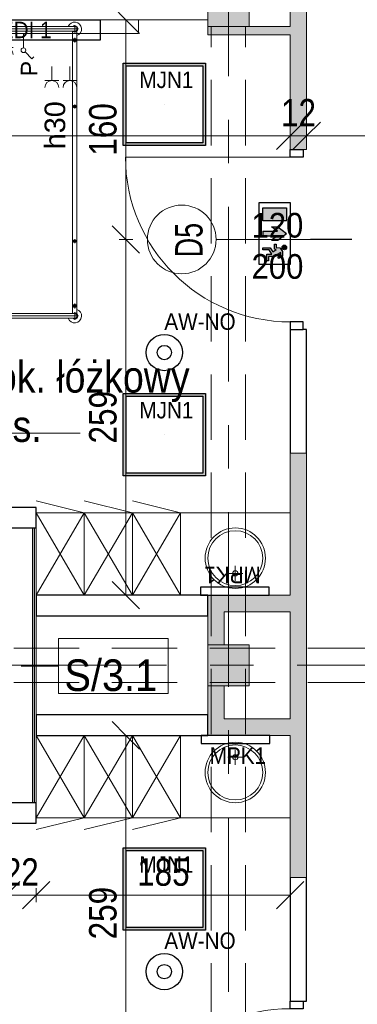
# Model space of a CAD drawing. Header units: centimetres. Extents: x -1631 to 21770, y -8842 to 3590.
# Tile 78 of 142: x -765 to -519, y 2082 to 2798. Entities that reach past the tile are written whole.
import ezdxf

# ---------------------------------------------------------------- set-up
doc = ezdxf.new("R2010")
doc.units = ezdxf.units.CM
for name, pattern in [('Dash', [60, 30, -30]), ('Oś', [222.25, 127, -31.75, 31.75, -31.75]), ('Ukryte', [71.438, 47.625, -23.813])]:
    doc.linetypes.add(name, pattern=pattern)
for name, color, linetype, lineweight in [('A-ANNO-DIMS', 211, 'Continuous', 13), ('A-ANNO-DIMS-100', 211, 'Continuous', 13), ('A-ANNO-NOTE', 131, 'Continuous', 9), ('A-AREA-IDEN', 2, 'Continuous', 13), ('A-DETL', 90, 'Continuous', 9), ('A-DETL-GENF', 92, 'Continuous', 9), ('A-DETL-HDLN', 90, 'Ukryte', 9), ('A-DETL-MEDM', 33, 'Continuous', 13), ('A-DOOR', 31, 'Continuous', 13), ('A-WALL', 113, 'Continuous', 13), ('A-WALL-FNSH', 113, 'Continuous', 13), ('A-WALL-IDEN', 211, 'Continuous', 13), ('A-WALL-PATT', 111, 'Continuous', 13), ('I-FURN', 30, 'Continuous', 9), ('P-SANR-FIXT', 6, 'Continuous', 9), ('Q-SPCQ', 91, 'Continuous', 9), ('S-COLS', 52, 'Continuous', 13), ('S-GRID', 1, 'Continuous', 13)]:
    doc.layers.add(name, color=color, linetype=linetype, lineweight=lineweight)
doc.layers.add('E_oprawy', color=12, linetype='Continuous')
doc.styles.add('Arial', font='arial.ttf', dxfattribs={"width": 0.9, "height": 18})
doc.styles.add('Arial Narrow_5', font='ARIALN.TTF', dxfattribs={"height": 20})
doc.styles.add('Arial_1', font='arial.ttf', dxfattribs={"width": 0.7, "height": 20})
doc.styles.add('Arial_11', font='arial.ttf', dxfattribs={"width": 0.85, "height": 23})
doc.styles.add('Arial_12', font='arial.ttf', dxfattribs={"width": 0.9, "height": 23})
doc.styles.add('Arial_5', font='arial.ttf', dxfattribs={"height": 12})
doc.styles.add('Arial_6', font='arial.ttf', dxfattribs={"height": 15})
doc.dimstyles.new('Diagonal_1_100__0__wewnętrzne', dxfattribs={"dimscale": 30.48, "dimtxt": 20.468619, "dimasz": 0.656168, "dimexe": 0.164042, "dimexo": 0.0625, "dimgap": 0.032808, "dimtad": 1, "dimdec": 0, "dimdsep": 46, "dimtxsty": 'Arial Narrow_5', "dimblk1": 'OBLIQUE', "dimblk2": 'OBLIQUE', "dimsah": 1, "dimcen": 0.09, "dimazin": 0, "dimtfac": 1, "dimtdec": 4, "dimtix": 1, "dimtmove": 0, "dimatfit": 3, "dimfxl": 0, "dimtvp": 1, "dimtolj": 1, "dimtzin": 0, "dimarcsym": 0})
doc.dimstyles.new('Diagonal_1_100__0__wewnętrzne_2', dxfattribs={"dimscale": 30.48, "dimtxt": 20.468619, "dimasz": 0.656168, "dimexe": 0.164042, "dimexo": 0.0625, "dimgap": 0.032808, "dimtad": 1, "dimdec": 0, "dimdsep": 46, "dimtxsty": 'Arial Narrow_5', "dimblk1": 'OBLIQUE', "dimblk2": 'OBLIQUE', "dimsah": 1, "dimcen": 0.09, "dimazin": 0, "dimtfac": 1, "dimtdec": 4, "dimtix": 1, "dimtmove": 2, "dimatfit": 3, "dimfxl": 0, "dimtvp": 1, "dimtolj": 1, "dimtzin": 0, "dimarcsym": 0})

# ---------------------------------------------------------------- blocks, each defined once
blk = doc.blocks.new('M_Concrete-Square-Column - 300 x 300mm-1795930-6_piętro IV __13_80 m_ - stan projektowany')
at = {"layer": 'S-COLS', "lineweight": 9}
blk.add_hatch(color=254, dxfattribs=at).paths.add_polyline_path([(15, -15), (15, 15), (-15, 15), (-15, -15)], flags=0)
for p, q in [((15, 15), (-15, 15)), ((-15, 15), (-15, -15)), ((15, -15), (15, 15)), ((-15, -15), (15, -15))]:
    blk.add_line(p, q, dxfattribs=at)
blk = doc.blocks.new('M_Concrete-Square-Column - 300 x 300mm-1795931-6_piętro IV __13_80 m_ - stan projektowany')
at = {"layer": 'S-COLS', "lineweight": 9}
blk.add_hatch(color=254, dxfattribs=at).paths.add_polyline_path([(15, -15), (15, 15), (-15, 15), (-15, -15)], flags=0)
for p, q in [((15, 15), (-15, 15)), ((-15, 15), (-15, -15)), ((15, -15), (15, 15)), ((-15, -15), (15, -15))]:
    blk.add_line(p, q, dxfattribs=at)
blk = doc.blocks.new('łóżko 195x90 typ FAMED _102039_ - łóżko 195x90 typ FAMED _102039_-832813-6_piętro IV __13_80 m_ - stan projektowany')
at = {"layer": 'I-FURN'}
for p, q in [((-45.98, 104.75), (45.97, 104.75)), ((-44.75, 103.1), (-44.75, -102.61)), ((-43.25, 102.02), (-43.25, 107.47)), ((-43.25, 106.45), (43.25, 106.45)), ((-43.25, 103.05), (43.25, 103.05)), ((-41.75, -102.55), (-41.75, 103.1)), ((41.75, -102.61), (41.75, 103.05)), ((43.25, 102.02), (43.25, 107.47)), ((44.75, 103.1), (44.75, -102.61)), ((-45, 96.6), (-41.5, 96.6)), ((-43.25, 94.85), (-43.25, 98.35)), ((45, 96.6), (41.5, 96.6)), ((43.25, 94.85), (43.25, 98.35)), ((-44.75, 48.19), (-41.75, 48.19)), ((-43.25, 49.69), (-43.25, 46.69)), ((44.75, 48.19), (41.75, 48.19)), ((43.25, 49.69), (43.25, 46.69)), ((-44.75, -49.81), (-41.75, -49.81)), ((-43.25, -48.31), (-43.25, -51.31)), ((44.75, -49.81), (41.75, -49.81)), ((43.25, -48.31), (43.25, -51.31)), ((-45, -96.93), (-41.5, -96.93)), ((-43.25, -95.18), (-43.25, -98.68)), ((45, -96.93), (41.5, -96.93)), ((43.25, -95.18), (43.25, -98.68)), ((45.97, -104.25), (-45.98, -104.25)), ((-43.25, -101.53), (-43.25, -106.98)), ((-43.25, -102.55), (43.25, -102.55)), ((-43.25, -105.95), (43.25, -105.95)), ((43.25, -101.53), (43.25, -106.98))]:
    blk.add_line(p, q, dxfattribs=at)
for centre, radius in [((-43.25, 96.6), 1.25), ((-43.25, 96.6), 0.8), ((43.25, 96.6), 1.25), ((43.25, 96.6), 0.8), ((-43.25, 48.19), 1), ((43.25, 48.19), 1), ((-43.25, -49.81), 1), ((43.25, -49.81), 1), ((-43.25, -96.93), 1.25), ((-43.25, -96.93), 0.8), ((43.25, -96.93), 1.25), ((43.25, -96.93), 0.8)]:
    blk.add_circle(centre, radius, dxfattribs=at)
for centre, radius, start, end in [((-43.25, 104.75), 5, 19.87687, 252.5424), ((43.25, 104.75), 5, 287.4576, 160.12313), ((-43.25, 104.75), 2.23, 49.8221, 312.38874), ((-43.25, 104.75), 1.93, 62.02067, 297.97933), ((-43.25, 104.75), 1.7, 90, 270), ((43.25, 104.75), 2.23, 229.8221, 130.1779), ((43.25, 104.75), 1.93, 242.02067, 117.97933), ((43.25, 104.75), 1.7, 270, 90), ((-43.25, -104.25), 5, 107.4576, 340.12313), ((43.25, -104.25), 5, 199.87687, 72.5424), ((-43.25, -104.25), 2.23, 49.8221, 310.1779), ((-43.25, -104.25), 1.93, 62.02067, 297.97933), ((-43.25, -104.25), 1.7, 90, 270), ((43.25, -104.25), 2.23, 229.8221, 130.1779), ((43.25, -104.25), 1.93, 242.02067, 117.97933), ((43.25, -104.25), 1.7, 270, 90)]:
    blk.add_arc(centre, radius, start, end, dxfattribs=at)
blk = doc.blocks.new('Blat - Blat-1345692-6_piętro IV __13_80 m_ - stan projektowany')
at = {"layer": 'I-FURN'}
for p, q in [((0, -60), (0, 0)), ((80, -60), (0, -60))]:
    blk.add_line(p, q, dxfattribs=at)
blk = doc.blocks.new('Blat - Blat-V3-6_piętro IV __13_80 m_ - stan projektowany')
at = {"layer": 'I-FURN'}
for p, q in [((0, 60), (0, 0)), ((80, 60), (0, 60))]:
    blk.add_line(p, q, dxfattribs=at)
blk = doc.blocks.new('umywalka okrągła d _44cm stal nierdzewna - Type 1-2356172-6_piętro IV __13_80 m_ - stan projektowany')
at = {"layer": 'P-SANR-FIXT'}
for p, q in [((12.5, -16.43), (12.5, -27.43)), ((7, -21.93), (18, -21.93))]:
    blk.add_line(p, q, dxfattribs=at)
for centre, radius in [((12.5, -33), 22), ((12.5, -33), 20), ((12.5, -21.93), 1.9)]:
    blk.add_circle(centre, radius, dxfattribs=at)
blk = doc.blocks.new('umywalka okrągła d _44cm stal nierdzewna - Type 1-2178342-6_piętro IV __13_80 m_ - stan projektowany')
at = {"layer": 'P-SANR-FIXT'}
for p, q in [((7, 21.93), (18, 21.93)), ((12.5, 16.43), (12.5, 27.43))]:
    blk.add_line(p, q, dxfattribs=at)
for centre, radius in [((12.5, 33), 22), ((12.5, 33), 20), ((12.5, 21.93), 1.9)]:
    blk.add_circle(centre, radius, dxfattribs=at)
blk = doc.blocks.new('szafki szatniowe - szafki bez siedziska-1388242-6_piętro IV __13_80 m_ - stan projektowany')
at = {"layer": 'I-FURN'}
for p, q in [((-17.5, 60), (17.5, 68.63)), ((17.5, 60), (52.5, 68.63)), ((52.5, 60), (87.5, 68.63)), ((17.5, 0), (-17.5, 60)), ((17.5, 60), (-17.5, 0)), ((-17.5, 60), (17.5, 60)), ((-17.5, 0), (-17.5, 60)), ((52.5, 0), (17.5, 60)), ((52.5, 60), (17.5, 0)), ((17.5, 60), (52.5, 60)), ((17.5, 0), (17.5, 60)), ((17.5, 60), (17.5, 0)), ((87.5, 0), (52.5, 60)), ((87.5, 60), (52.5, 0)), ((52.5, 60), (87.5, 60)), ((52.5, 0), (52.5, 60)), ((52.5, 60), (52.5, 0))]:
    blk.add_line(p, q, dxfattribs=at)
blk = doc.blocks.new('szafki szatniowe - szafki bez siedziska-1388164-6_piętro IV __13_80 m_ - stan projektowany')
at = {"layer": 'I-FURN'}
for p, q in [((17.5, -60), (-17.5, 0)), ((-17.5, 0), (-17.5, -60)), ((52.5, -60), (17.5, 0)), ((17.5, -60), (17.5, 0)), ((87.5, -60), (52.5, 0)), ((17.5, 0), (-17.5, -60)), ((52.5, 0), (17.5, -60)), ((17.5, 0), (17.5, -60)), ((87.5, 0), (52.5, -60)), ((52.5, 0), (52.5, -60)), ((52.5, -60), (52.5, 0)), ((-17.5, -60), (17.5, -68.63)), ((-17.5, -60), (17.5, -60)), ((17.5, -60), (52.5, -68.63)), ((17.5, -60), (52.5, -60)), ((52.5, -60), (87.5, -68.63)), ((52.5, -60), (87.5, -60))]:
    blk.add_line(p, q, dxfattribs=at)
blk = doc.blocks.new('Panel Gazowo Oswietleniowy 2 - Type 1-2423792-6_piętro IV __13_80 m_ - stan projektowany')
at = {"layer": 'Q-SPCQ'}
for p, q in [((-112.5, 47.33), (-102.5, 47.33)), ((-107.5, 47.33), (-107.5, 37)), ((-99.33, 47.33), (-89.33, 47.33)), ((-94.33, 47.33), (-94.33, 37)), ((47.5, 47.33), (57.5, 47.33)), ((52.5, 47.33), (52.5, 37)), ((60.67, 47.33), (70.67, 47.33)), ((65.67, 47.33), (65.67, 37)), ((-79.82, 31.43), (-81.13, 30.12)), ((-74.88, 26.48), (-79.82, 31.43)), ((80.18, 31.43), (78.87, 30.12)), ((85.12, 26.48), (80.18, 31.43)), ((-73.64, 13), (-73.64, 23.5)), ((-66.13, 23.33), (-56.13, 23.33)), ((-61.13, 23.33), (-61.13, 13)), ((-52.67, 23.33), (-42.67, 23.33)), ((-47.67, 23.33), (-47.67, 13)), ((-39.5, 23.33), (-29.5, 23.33)), ((-34.5, 23.33), (-34.5, 13)), ((86.36, 13), (86.36, 23.5)), ((93.87, 23.33), (103.87, 23.33)), ((98.87, 23.33), (98.87, 13)), ((107.33, 23.33), (117.33, 23.33)), ((112.33, 23.33), (112.33, 13)), ((120.5, 23.33), (130.5, 23.33)), ((125.5, 23.33), (125.5, 13)), ((-157.5, 3), (-157.5, 13)), ((-157.5, 13), (182.5, 13)), ((182.5, 13), (182.5, 3))]:
    blk.add_line(p, q, dxfattribs=at)
for centre in [(-73.64, 25.25), (86.36, 25.25)]:
    blk.add_circle(centre, 1.75, dxfattribs=at)
for centre, end in [((-107.5, 52.33), 0), ((-94.33, 52.33), 0), ((52.5, 52.33), 0), ((65.67, 52.33), 0), ((-61.13, 28.33), 360), ((-47.67, 28.33), 360), ((-34.5, 28.33), 360), ((98.87, 28.33), 360), ((112.33, 28.33), 360), ((125.5, 28.33), 360)]:
    blk.add_arc(centre, 5, 180, end, dxfattribs=at)
blk = doc.blocks.new('DRZWI 1S - automatyczna etykieta - Drzwi 120-2381491-6_piętro IV __13_80 m_ - stan projektowany')
at = {"layer": 'A-DETL-GENF'}
for p, q in [((-65.5, 6), (-65.5, -3.5)), ((-60, 6), (-65.5, 6)), ((-60, -3.5), (-60, 6)), ((65.5, 6), (60, 6)), ((60, 6), (60, -3.5)), ((65.5, -3.5), (65.5, 6)), ((-65.5, -3.5), (-60, -3.5)), ((60, -3.5), (65.5, -3.5))]:
    blk.add_line(p, q, dxfattribs=at)
at = {"layer": 'A-DETL-MEDM', "lineweight": 25}
for p, q in [((-60, 6), (-65.5, 6)), ((-65.5, 6), (-65.5, -3.5)), ((-60, -3.5), (-60, 6)), ((60, -3.5), (60, 6)), ((60, 6), (65.5, 6)), ((65.5, 6), (65.5, -3.5)), ((-65.5, -3.5), (-60, -3.5)), ((65.5, -3.5), (60, -3.5))]:
    blk.add_line(p, q, dxfattribs=at)
at = {"layer": 'A-DOOR'}
blk.add_line((60, 6), (60, 126), dxfattribs=at)
blk.add_arc((60, 6), 120, 90, 180, dxfattribs=at)
blk = doc.blocks.new('DRZWI 1S - automatyczna etykieta - Drzwi 120-2386914-6_piętro IV __13_80 m_ - stan projektowany')
at = {"layer": 'A-DETL-GENF'}
for p, q in [((-65.5, 3.5), (-60, 3.5)), ((-65.5, -6), (-65.5, 3.5)), ((-60, 3.5), (-60, -6)), ((60, 3.5), (65.5, 3.5)), ((60, -6), (60, 3.5)), ((65.5, 3.5), (65.5, -6)), ((-60, -6), (-65.5, -6)), ((65.5, -6), (60, -6))]:
    blk.add_line(p, q, dxfattribs=at)
at = {"layer": 'A-DETL-MEDM', "lineweight": 25}
for p, q in [((-65.5, -6), (-65.5, 3.5)), ((-65.5, 3.5), (-60, 3.5)), ((-60, 3.5), (-60, -6)), ((60, 3.5), (60, -6)), ((65.5, 3.5), (60, 3.5)), ((65.5, -6), (65.5, 3.5)), ((-60, -6), (-65.5, -6)), ((60, -6), (65.5, -6))]:
    blk.add_line(p, q, dxfattribs=at)
at = {"layer": 'A-DOOR'}
blk.add_line((60, -6), (60, -126), dxfattribs=at)
blk.add_arc((60, -6), 120, 180, 270, dxfattribs=at)
blk = doc.blocks.new('DIMBLOCK24-6_piętro IV __13_80 m_ - stan projektowany')
at = {"layer": 'A-ANNO-DIMS-100', "transparency": 16777216}
for p, q in [((-687.3, 2638.33), (-697.3, 2648.33)), ((-692.3, 2638.33), (-682.3, 2638.33)), ((-687.3, 2638.33), (-692.3, 2638.33)), ((-687.3, 2379.33), (-687.3, 2638.33)), ((-687.3, 2638.33), (-677.3, 2628.33)), ((-687.3, 2379.33), (-697.3, 2389.33)), ((-692.3, 2379.33), (-682.3, 2379.33)), ((-687.3, 2379.33), (-692.3, 2379.33)), ((-687.3, 2379.33), (-677.3, 2369.33))]:
    blk.add_line(p, q, dxfattribs=at)
at = {"layer": 'A-ANNO-DIMS-100', "color": 0, "transparency": 16777216, "insert": (-714.15, 2489.82), "char_height": 20, "width": 45.6158, "attachment_point": 1, "rotation": 90, "line_spacing_factor": 0.974696, "style": 'Arial Narrow_5'}
blk.add_mtext('259', dxfattribs=at)
blk = doc.blocks.new('_Oblique')
at = {"color": 0, "linetype": 'ByBlock', "lineweight": -2}
blk.add_line((-0.5, -0.5), (0.5, 0.5), dxfattribs=at)
blk = doc.blocks.new('DIMBLOCK25-6_piętro IV __13_80 m_ - stan projektowany')
at = {"layer": 'A-ANNO-DIMS-100', "transparency": 16777216}
for p, q in [((-687.3, 2798.33), (-697.3, 2808.33)), ((-692.3, 2798.33), (-682.3, 2798.33)), ((-687.3, 2798.33), (-692.3, 2798.33)), ((-687.3, 2638.33), (-687.3, 2798.33)), ((-687.3, 2798.33), (-677.3, 2788.33)), ((-687.3, 2638.33), (-697.3, 2648.33)), ((-692.3, 2638.33), (-682.3, 2638.33)), ((-687.3, 2638.33), (-692.3, 2638.33)), ((-687.3, 2638.33), (-677.3, 2628.33))]:
    blk.add_line(p, q, dxfattribs=at)
at = {"layer": 'A-ANNO-DIMS-100', "color": 0, "transparency": 16777216, "insert": (-714.15, 2699.32), "char_height": 20, "width": 45.6158, "attachment_point": 1, "rotation": 90, "line_spacing_factor": 0.974696, "style": 'Arial Narrow_5'}
blk.add_mtext('160', dxfattribs=at)
blk = doc.blocks.new('DIMBLOCK27-6_piętro IV __13_80 m_ - stan projektowany')
at = {"layer": 'A-ANNO-DIMS-100', "transparency": 16777216}
for p, q in [((-687.3, 2277.33), (-697.3, 2287.33)), ((-692.3, 2277.33), (-682.3, 2277.33)), ((-687.3, 2277.33), (-692.3, 2277.33)), ((-687.3, 2018.33), (-687.3, 2277.33)), ((-687.3, 2277.33), (-677.3, 2267.33)), ((-687.3, 2018.33), (-697.3, 2028.33)), ((-692.3, 2018.33), (-682.3, 2018.33)), ((-687.3, 2018.33), (-692.3, 2018.33)), ((-687.3, 2018.33), (-677.3, 2008.33))]:
    blk.add_line(p, q, dxfattribs=at)
at = {"layer": 'A-ANNO-DIMS-100', "color": 0, "transparency": 16777216, "insert": (-714.15, 2128.82), "char_height": 20, "width": 45.6158, "attachment_point": 1, "rotation": 90, "line_spacing_factor": 0.974696, "style": 'Arial Narrow_5'}
blk.add_mtext('259', dxfattribs=at)
blk = doc.blocks.new('DIMBLOCK44-6_piętro IV __13_80 m_ - stan projektowany')
at = {"layer": 'A-ANNO-DIMS-100', "transparency": 16777216}
for p, q in [((-932.63, 2160.99), (-922.63, 2170.99)), ((-932.63, 2165.99), (-932.63, 2155.99)), ((-932.63, 2160.99), (-932.63, 2165.99)), ((-774.62, 2160.99), (-764.62, 2170.99)), ((-774.62, 2165.99), (-774.62, 2155.99)), ((-774.62, 2160.99), (-774.62, 2165.99)), ((-932.63, 2160.99), (-942.63, 2150.99)), ((-932.63, 2160.99), (-774.62, 2160.99)), ((-774.62, 2160.99), (-784.62, 2150.99))]:
    blk.add_line(p, q, dxfattribs=at)
at = {"layer": 'A-ANNO-DIMS-100', "color": 0, "transparency": 16777216, "insert": (-872.63, 2187.84), "char_height": 20, "width": 45.6158, "attachment_point": 1, "line_spacing_factor": 0.974696, "style": 'Arial Narrow_5'}
blk.add_mtext('158', dxfattribs=at)
blk = doc.blocks.new('DIMBLOCK45-6_piętro IV __13_80 m_ - stan projektowany')
at = {"layer": 'A-ANNO-DIMS-100', "transparency": 16777216}
for p, q in [((-774.62, 2160.99), (-764.62, 2170.99)), ((-774.62, 2165.99), (-774.62, 2155.99)), ((-774.62, 2160.99), (-774.62, 2165.99)), ((-752.62, 2160.99), (-742.62, 2170.99)), ((-752.62, 2165.99), (-752.62, 2155.99)), ((-752.62, 2160.99), (-752.62, 2165.99)), ((-774.62, 2160.99), (-784.62, 2150.99)), ((-774.62, 2160.99), (-752.62, 2160.99)), ((-752.62, 2160.99), (-762.62, 2150.99))]:
    blk.add_line(p, q, dxfattribs=at)
at = {"layer": 'A-ANNO-DIMS-100', "color": 0, "transparency": 16777216, "insert": (-776.29, 2187.84), "char_height": 20, "width": 30.4105, "attachment_point": 1, "line_spacing_factor": 0.974696, "style": 'Arial Narrow_5'}
blk.add_mtext('22', dxfattribs=at)
blk = doc.blocks.new('DIMBLOCK46-6_piętro IV __13_80 m_ - stan projektowany')
at = {"layer": 'A-ANNO-DIMS-100', "transparency": 16777216}
for p, q in [((-752.62, 2160.99), (-742.62, 2170.99)), ((-752.62, 2165.99), (-752.62, 2155.99)), ((-752.62, 2160.99), (-752.62, 2165.99)), ((-567.62, 2160.99), (-557.62, 2170.99)), ((-567.62, 2165.99), (-567.62, 2155.99)), ((-567.62, 2160.99), (-567.62, 2165.99)), ((-752.62, 2160.99), (-762.62, 2150.99)), ((-752.62, 2160.99), (-567.62, 2160.99)), ((-567.62, 2160.99), (-577.62, 2150.99))]:
    blk.add_line(p, q, dxfattribs=at)
at = {"layer": 'A-ANNO-DIMS-100', "color": 0, "transparency": 16777216, "insert": (-679.13, 2187.84), "char_height": 20, "width": 45.6158, "attachment_point": 1, "line_spacing_factor": 0.974696, "style": 'Arial Narrow_5'}
blk.add_mtext('185', dxfattribs=at)
blk = doc.blocks.new('DIMBLOCK141-6_piętro IV __13_80 m_ - stan projektowany')
at = {"layer": 'A-ANNO-DIMS-100', "transparency": 16777216}
for p, q in [((-1217.62, 2713.76), (-1207.62, 2723.76)), ((-567.62, 2713.76), (-557.62, 2723.76)), ((-1217.62, 2718.76), (-1217.62, 2708.76)), ((-1217.62, 2713.76), (-1217.62, 2718.76)), ((-567.62, 2718.76), (-567.62, 2708.76)), ((-567.62, 2713.76), (-567.62, 2718.76)), ((-1217.62, 2713.76), (-1227.62, 2703.76)), ((-1217.62, 2713.76), (-567.62, 2713.76)), ((-567.62, 2713.76), (-577.62, 2703.76))]:
    blk.add_line(p, q, dxfattribs=at)
at = {"layer": 'A-ANNO-DIMS-100', "color": 0, "transparency": 16777216, "insert": (-867.45, 2740.61), "char_height": 20, "width": 45.6158, "attachment_point": 1, "line_spacing_factor": 0.974696, "style": 'Arial Narrow_5'}
blk.add_mtext('650', dxfattribs=at)
blk = doc.blocks.new('DIMBLOCK142-6_piętro IV __13_80 m_ - stan projektowany')
at = {"layer": 'A-ANNO-DIMS-100', "transparency": 16777216}
for p, q in [((-567.62, 2713.76), (-557.62, 2723.76)), ((-555.62, 2713.76), (-545.62, 2723.76)), ((-567.62, 2718.76), (-567.62, 2708.76)), ((-567.62, 2713.76), (-567.62, 2718.76)), ((-555.62, 2718.76), (-555.62, 2708.76)), ((-555.62, 2713.76), (-555.62, 2718.76)), ((-567.62, 2713.76), (-577.62, 2703.76)), ((-567.62, 2713.76), (-555.62, 2713.76)), ((-555.62, 2713.76), (-565.62, 2703.76))]:
    blk.add_line(p, q, dxfattribs=at)
at = {"layer": 'A-ANNO-DIMS-100', "color": 0, "transparency": 16777216, "insert": (-574.29, 2740.61), "char_height": 20, "width": 30.4105, "attachment_point": 1, "line_spacing_factor": 0.974696, "style": 'Arial Narrow_5'}
blk.add_mtext('12', dxfattribs=at)
blk = doc.blocks.new('DIMBLOCK143-6_piętro IV __13_80 m_ - stan projektowany')
at = {"layer": 'A-ANNO-DIMS-100', "transparency": 16777216}
for p, q in [((-555.62, 2713.76), (-545.62, 2723.76)), ((-322.62, 2713.76), (-312.62, 2723.76)), ((-555.62, 2718.76), (-555.62, 2708.76)), ((-555.62, 2713.76), (-555.62, 2718.76)), ((-322.62, 2718.76), (-322.62, 2708.76)), ((-322.62, 2713.76), (-322.62, 2718.76)), ((-555.62, 2713.76), (-565.62, 2703.76)), ((-555.62, 2713.76), (-322.62, 2713.76)), ((-322.62, 2713.76), (-332.62, 2703.76))]:
    blk.add_line(p, q, dxfattribs=at)
at = {"layer": 'A-ANNO-DIMS-100', "color": 0, "transparency": 16777216, "insert": (-458.13, 2740.61), "char_height": 20, "width": 45.6158, "attachment_point": 1, "line_spacing_factor": 0.974696, "style": 'Arial Narrow_5'}
blk.add_mtext('233', dxfattribs=at)
blk = doc.blocks.new('METKA_POMIESZCZENIA2 - Rozbudowana - bez ramki-2396678-6_piętro IV __13_80 m_ - stan projektowany')
at = {"layer": 'A-AREA-IDEN'}
for p, q in [((0, 0.425), (0, 0)), ((0.0976, 0), (-0.8, 0)), ((-0.8, 0), (0.9, 0)), ((0, 0), (0, -0.425))]:
    blk.add_line(p, q, dxfattribs=at)
blk = doc.blocks.new('ET sciana_AT7 - 10mm-2270614-6_piętro IV __13_80 m_ - stan projektowany')
at = {"layer": 'A-WALL-IDEN'}
for p, q in [((-0.4, 0.196875), (0.4, 0.196875)), ((-0.4, -0.203125), (-0.4, 0.196875)), ((0.4, 0.196875), (0.4, -0.203125)), ((-0.4, -0.203125), (0.4, -0.203125))]:
    blk.add_line(p, q, dxfattribs=at)
blk = doc.blocks.new('MEDI_1')
at = {"layer": 'E_oprawy'}
blk.add_lwpolyline([(0, 0), (0, 15), (120, 15), (120, 0)], close=True, dxfattribs=at)
at = {"layer": 'E_oprawy', "color": 4, "style": 'Arial', "width": 0.9}
blk.add_text('MEDI 1', height=12, rotation=180, dxfattribs=at).set_placement((85.78, 13.45))
blk = doc.blocks.new('MJN1')
at = {"layer": 'E_oprawy', "linetype": 'ByBlock'}
h = blk.add_hatch(color=256, dxfattribs=at)
h.paths.add_polyline_path([(-30, -30), (-30, 30), (30, 30), (30, -30)])
h.paths.add_polyline_path([(-28, -28), (-28, 28), (28, 28), (28, -28)], flags=16)
for points in [[(-30, -30), (-30, 30), (30, 30), (30, -30)], [(-28, -28), (-28, 28), (28, 28), (28, -28)]]:
    blk.add_lwpolyline(points, close=True, dxfattribs=at)
blk.add_circle((0, 0), 0.0000001, dxfattribs=at)
at = {"layer": 'E_oprawy', "color": 4, "style": 'Arial', "width": 0.9}
blk.add_text('MJN1', height=12, dxfattribs=at).set_placement((-18.29, 11.9))
blk = doc.blocks.new('MPK1')
at = {"layer": 'E_oprawy', "linetype": 'ByBlock'}
blk.add_lwpolyline([(0, 6), (0, 0), (50, 0), (50, 6)], close=True, dxfattribs=at)
at = {"layer": 'E_oprawy'}
blk.add_circle((25, 0), 0.00001, dxfattribs=at)
at = {"layer": 'E_oprawy', "color": 4, "style": 'Arial', "width": 0.9}
blk.add_text('MPK1', height=12, rotation=180, dxfattribs=at).set_placement((43.89, 20.74))
blk = doc.blocks.new('AW-NO')
at = {"layer": 'E_oprawy', "color": 1, "linetype": 'ByBlock'}
for radius in [13.2, 5.21]:
    blk.add_circle((0, 0), radius, dxfattribs=at)
at = {"layer": 'E_oprawy', "color": 1, "style": 'Arial', "width": 0.9}
blk.add_text('AW-NO', height=12, dxfattribs=at).set_placement((0, 16.52))
blk = doc.blocks.new('EW_W_GORE')
at = {"layer": 'E_oprawy'}
for points in [[(431.95, 125.13), (425.73, 125.13), (425.73, 113.58), (431.95, 113.58)], [(438.17, 125.13), (434.88, 120.79), (434.88, 117.78), (437.1, 120.71), (437.1, 113.58), (439.24, 113.58), (439.24, 120.71), (441.46, 117.78), (441.46, 120.79)], [(446.02, 124.01, 1), (443.78, 124.01, 1)], [(447.38, 122.28), (448.73, 122.28), (449.62, 120.89), (450.3, 121.32), (450.01, 121.78), (449.13, 123.14), (446.83, 123.14), (445.25, 122.06), (445.1, 121.75), (444.98, 120), (443.37, 120), (443.37, 119.23), (445.7, 119.23), (445.95, 120.1), (446.4, 119.43), (447.05, 118.48), (445.13, 117.18), (445.13, 113.58), (446.14, 113.58), (446.14, 116.64), (448.23, 117.98), (448.23, 115.45), (451.45, 115.46), (451.45, 116.38), (449.24, 116.38), (449.24, 119.27)]]:
    blk.add_hatch(color=3, dxfattribs=at).paths.add_polyline_path(points)
at = {"layer": 'E_oprawy', "color": 3}
for p, q in [((425.73, 125.13), (431.95, 125.13)), ((425.73, 113.58), (425.73, 125.13)), ((431.95, 125.13), (431.95, 113.58)), ((434.88, 120.79), (438.17, 125.13)), ((441.46, 120.79), (438.17, 125.13)), ((434.88, 117.78), (434.88, 120.79)), ((437.1, 120.71), (434.88, 117.78)), ((437.1, 113.58), (437.1, 120.71)), ((439.24, 113.58), (439.24, 120.71)), ((439.24, 120.71), (441.46, 117.78)), ((441.46, 117.78), (441.46, 120.79)), ((443.37, 119.23), (443.37, 120)), ((443.37, 120), (444.98, 120)), ((444.98, 120), (445.1, 121.75)), ((445.1, 121.75), (445.25, 122.06)), ((445.25, 122.06), (446.83, 123.14)), ((445.95, 120.1), (445.7, 119.23)), ((446.4, 119.43), (445.95, 120.1)), ((446.83, 123.14), (449.13, 123.14)), ((448.73, 122.28), (447.38, 122.28)), ((447.38, 122.28), (449.24, 119.27)), ((449.62, 120.89), (448.73, 122.28)), ((449.13, 123.14), (450.01, 121.78)), ((450.3, 121.32), (449.62, 120.89)), ((450.01, 121.78), (450.3, 121.32)), ((445.7, 119.23), (443.37, 119.23)), ((445.13, 117.18), (447.05, 118.48)), ((445.13, 113.58), (445.13, 117.18)), ((448.23, 117.98), (446.14, 116.64)), ((446.14, 116.64), (446.14, 113.58)), ((447.05, 118.48), (446.4, 119.43)), ((448.23, 115.45), (448.23, 117.98)), ((451.45, 115.46), (448.23, 115.45)), ((449.24, 119.27), (449.24, 116.38)), ((449.24, 116.38), (451.45, 116.38)), ((451.45, 116.38), (451.45, 115.46)), ((431.95, 113.58), (425.73, 113.58)), ((437.1, 113.58), (439.24, 113.58)), ((446.14, 113.58), (445.13, 113.58))]:
    blk.add_line(p, q, dxfattribs=at)
blk.add_lwpolyline([(423.17, 126.85), (453.17, 126.85), (453.17, 111.85), (423.17, 111.85)], close=True, dxfattribs=at)
blk.add_circle((444.9, 124.01), 1.12, dxfattribs=at)

msp = doc.modelspace()

# ---------------------------------------------------------------- hatches: boundary and pattern name
at = {"layer": 'A-WALL-PATT'}
h = msp.add_hatch(color=9, dxfattribs=at)
h.paths.add_polyline_path([(-555.62, 1833.33), (-555.62, 1952.83), (-567.62, 1952.83), (-567.62, 1833.33)], flags=0)
h.paths.add_polyline_path([(-555.62, 2173.83), (-555.62, 2482.83), (-567.62, 2482.83), (-567.62, 2173.83)], flags=0)
h.paths.add_polyline_path([(-555.62, 2703.83), (-555.62, 2824.33), (-567.62, 2824.33), (-567.62, 2703.83), (-558.12, 2703.83)], flags=0)
for points in [[(-567.62, 2787.33), (-567.62, 2793.33), (-627.62, 2793.33), (-627.62, 2787.33), (-597.62, 2787.33)], [(-567.62, 2367.33), (-567.62, 2379.33), (-627.62, 2379.33), (-627.62, 2367.33), (-615.62, 2367.33)], [(-567.62, 2277.33), (-567.62, 2289.33), (-615.62, 2289.33), (-615.62, 2277.33)]]:
    msp.add_hatch(color=9, dxfattribs=at).paths.add_polyline_path(points, flags=0)
h = msp.add_hatch(color=9, dxfattribs=at)
h.paths.add_polyline_path([(-627.62, 2277.33), (-615.62, 2277.33), (-615.62, 2313.33), (-627.62, 2313.33)], flags=0)
h.paths.add_polyline_path([(-627.62, 2343.33), (-615.62, 2343.33), (-615.62, 2367.33), (-627.62, 2367.33)], flags=0)

# ---------------------------------------------------------------- linework, layer by layer
at = {"layer": 'A-ANNO-NOTE', "lineweight": 13}
msp.add_line((-531.62, 2638.33), (-621.62, 2638.33), dxfattribs=at)
msp.add_line((-531.62, 2638.33), (-621.62, 2638.33), dxfattribs=at)
msp.add_circle((-646.62, 2638.33), 25, dxfattribs=at)
at = {"layer": 'A-DETL', "linetype": 'Dash', "lineweight": 25}
msp.add_open_spline([(-552.77, 2638.57), (-478.91, 2638.57), (-476.08, 2638.57), (-439.12, 2638.57), (-439.12, 2601.62), (-439.12, 2598.79), (-439.12, 2573.54), (-439.12, 1655.82), (-439.12, 1618.87), (-439.12, 1616.04), (-439.12, 1512.36), (-439.12, 1509.53), (-439.12, 1472.57), (-476.08, 1472.57), (-478.91, 1472.57), (-555.62, 1472.57)], degree=3, knots=[0, 0, 0, 0, 1.242892, 2.082132, 2.921372, 3.63261, 13.975949, 24.692511, 35.163852, 36.732804, 37.928533, 39.497485, 40.336725, 41.175965, 42.450024, 42.450024, 42.450024, 42.450024], dxfattribs=at)
at = {"layer": 'A-DETL-HDLN'}
for p, q in [((-625.12, 420.83), (-625.12, 2793.33)), ((-600.12, 420.83), (-600.12, 2793.33)), ((-1197.62, 2340.83), (1172.38, 2340.83)), ((-1197.62, 2315.83), (1172.38, 2315.83))]:
    msp.add_line(p, q, dxfattribs=at)
at = {"layer": 'A-WALL', "lineweight": 9}
for p, q in [((-567.62, 2824.33), (-567.62, 2793.33)), ((-555.62, 2703.83), (-555.62, 2824.33)), ((-1197.62, 2798.33), (-627.62, 2798.33)), ((-627.62, 2793.33), (-627.62, 2787.33)), ((-567.62, 2793.33), (-597.62, 2793.33)), ((-627.62, 2787.33), (-567.62, 2787.33)), ((-567.62, 2787.33), (-567.62, 2703.83)), ((-558.12, 2703.83), (-555.62, 2703.83)), ((-567.62, 2482.83), (-567.62, 2379.33)), ((-555.62, 2173.83), (-555.62, 2482.83)), ((-567.62, 2379.33), (-627.62, 2379.33)), ((-615.62, 2367.33), (-567.62, 2367.33)), ((-615.62, 2343.33), (-615.62, 2367.33)), ((-567.62, 2367.33), (-567.62, 2289.33)), ((-627.62, 2364.33), (-627.62, 2343.33)), ((-627.62, 2313.33), (-627.62, 2292.33)), ((-615.62, 2289.33), (-615.62, 2313.33)), ((-567.62, 2289.33), (-615.62, 2289.33)), ((-627.62, 2277.33), (-567.62, 2277.33)), ((-567.62, 2277.33), (-567.62, 2173.83))]:
    msp.add_line(p, q, dxfattribs=at)
at = {"layer": 'A-WALL', "color": 7, "lineweight": 25}
for p, q in [((-567.62, 2572.83), (-567.62, 2482.83)), ((-555.62, 2572.83), (-558.12, 2572.83)), ((-555.62, 2482.83), (-555.62, 2572.83)), ((-752.62, 2443.33), (-925.12, 2443.33)), ((-752.62, 2428.33), (-752.62, 2443.33)), ((-925.12, 2428.33), (-752.62, 2428.33)), ((-755.12, 2228.33), (-755.12, 2428.33)), ((-627.62, 2379.33), (-752.62, 2379.33)), ((-752.62, 2379.33), (-752.62, 2364.33)), ((-627.62, 2364.33), (-627.62, 2379.33)), ((-752.62, 2364.33), (-627.62, 2364.33)), ((-627.62, 2292.33), (-752.62, 2292.33)), ((-752.62, 2292.33), (-752.62, 2277.33)), ((-627.62, 2277.33), (-627.62, 2292.33)), ((-752.62, 2277.33), (-627.62, 2277.33)), ((-752.62, 2228.33), (-882.13, 2228.33)), ((-752.62, 2213.33), (-752.62, 2228.33)), ((-882.13, 2213.33), (-752.62, 2213.33)), ((-567.62, 2173.83), (-567.62, 2083.83)), ((-555.62, 2083.83), (-555.62, 2173.83)), ((-558.12, 2083.83), (-555.62, 2083.83))]:
    msp.add_line(p, q, dxfattribs=at)
at = {"layer": 'A-WALL'}
for p, q in [((-555.62, 2482.83), (-567.62, 2482.83)), ((-753.87, 2228.33), (-753.87, 2428.33)), ((-567.62, 2173.83), (-555.62, 2173.83))]:
    msp.add_line(p, q, dxfattribs=at)
at = {"layer": 'A-WALL-FNSH', "color": 250, "lineweight": 9}
msp.add_line((-752.62, 2228.33), (-752.62, 2428.33), dxfattribs=at)
at = {"layer": 'A-WALL-IDEN'}
msp.add_line((-763.62, 2327.83), (-736.49, 2327.83), dxfattribs=at)
at = {"layer": 'S-GRID', "linetype": 'Oś'}
for p, q in [((-612.62, 2884.27), (-612.62, 27.13)), ((1342.46, 2328.33), (-1368.76, 2328.33))]:
    msp.add_line(p, q, dxfattribs=at)

# ---------------------------------------------------------------- block references
at = {"layer": 'A-AREA-IDEN', "xscale": 99.99999999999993, "yscale": 99.99999999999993, "zscale": 99.99999999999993}
msp.add_blockref('METKA_POMIESZCZENIA2 - Rozbudowana - bez ramki-2396678-6_piętro IV __13_80 m_ - stan projektowany', (-810.67, 2497.43), dxfattribs=at)
at = {"layer": 'A-DOOR'}
for name, p, rotation in [('DRZWI 1S - automatyczna etykieta - Drzwi 120-2381491-6_piętro IV __13_80 m_ - stan projektowany', (-561.62, 2638.33), 89.9999999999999), ('DRZWI 1S - automatyczna etykieta - Drzwi 120-2386914-6_piętro IV __13_80 m_ - stan projektowany', (-561.62, 2018.33), 269.9999999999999)]:
    msp.add_blockref(name, p, dxfattribs=dict(at, rotation=rotation))
at = {"layer": 'A-WALL-IDEN', "xscale": 99.99999999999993, "yscale": 99.99999999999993, "zscale": 99.99999999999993}
msp.add_blockref('ET sciana_AT7 - 10mm-2270614-6_piętro IV __13_80 m_ - stan projektowany', (-696.49, 2328.14), dxfattribs=at)
at = {"layer": 'E_oprawy'}
for name, p, rotation in [('MEDI_1', (-705.95, 2798.32), 180), ('MPK1', (-582.36, 2277.33), 179.999999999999)]:
    msp.add_blockref(name, p, dxfattribs=dict(at, rotation=rotation))
for name, p in [('MJN1', (-659.22, 2736.68)), ('MJN1', (-659.22, 2496.16)), ('MPK1', (-632.89, 2379.33)), ('MJN1', (-659.22, 2165.49))]:
    msp.add_blockref(name, p, dxfattribs=at)
at = {"layer": 'E_oprawy', "xscale": 1.5, "yscale": 1.5, "zscale": 1.5, "rotation": 270}
msp.add_blockref('EW_W_GORE', (-757.9, 3299.91), dxfattribs=at)
at = {"layer": 'E_oprawy', "linetype": 'ByBlock'}
for p in [(-659.32, 2556.02), (-659.32, 2105.35)]:
    msp.add_blockref('AW-NO', p, dxfattribs=at)
at = {"layer": 'I-FURN'}
for name, p in [('łóżko 195x90 typ FAMED _102039_ - łóżko 195x90 typ FAMED _102039_-832813-6_piętro IV __13_80 m_ - stan projektowany', (-767.87, 2686.88)), ('Blat - Blat-V3-6_piętro IV __13_80 m_ - stan projektowany', (-647.62, 2379.33)), ('Blat - Blat-1345692-6_piętro IV __13_80 m_ - stan projektowany', (-647.62, 2277.33))]:
    msp.add_blockref(name, p, dxfattribs=at)
at = {"layer": 'I-FURN', "rotation": 180}
for name, p in [('szafki szatniowe - szafki bez siedziska-1388164-6_piętro IV __13_80 m_ - stan projektowany', (-665.12, 2379.33)), ('szafki szatniowe - szafki bez siedziska-1388242-6_piętro IV __13_80 m_ - stan projektowany', (-665.12, 2277.33))]:
    msp.add_blockref(name, p, dxfattribs=at)
at = {"layer": 'P-SANR-FIXT'}
for name, p in [('umywalka okrągła d _44cm stal nierdzewna - Type 1-2178342-6_piętro IV __13_80 m_ - stan projektowany', (-620.12, 2373.33)), ('umywalka okrągła d _44cm stal nierdzewna - Type 1-2356172-6_piętro IV __13_80 m_ - stan projektowany', (-620.12, 2283.33))]:
    msp.add_blockref(name, p, dxfattribs=at)
at = {"layer": 'Q-SPCQ', "rotation": 180}
msp.add_blockref('Panel Gazowo Oswietleniowy 2 - Type 1-2423792-6_piętro IV __13_80 m_ - stan projektowany', (-835.62, 2801.33), dxfattribs=at)
at = {"layer": 'S-COLS', "lineweight": 9}
for name, p in [('M_Concrete-Square-Column - 300 x 300mm-1795931-6_piętro IV __13_80 m_ - stan projektowany', (-612.62, 2808.33)), ('M_Concrete-Square-Column - 300 x 300mm-1795930-6_piętro IV __13_80 m_ - stan projektowany', (-612.62, 2328.33))]:
    msp.add_blockref(name, p, dxfattribs=at)

# ---------------------------------------------------------------- texts
at = {"layer": 'A-ANNO-NOTE', "lineweight": 13, "insert": (-757.87, 2762.73), "char_height": 12, "width": 12.019, "attachment_point": 5, "rotation": 90, "line_spacing_factor": 0.936439, "style": 'Arial_5'}
msp.add_mtext('\\pxqc,t10.58333,21.16667,31.75,42.33333,52.91667,63.5,74.08333,84.66667,95.25,105.83333,116.41667,127,137.58333,148.16667,158.75,169.33333,179.91667,190.5,201.08333,211.66667,222.25,232.83333,243.41667,254,264.58333,275.16667,285.75,296.33333,306.91667,317.5,328.08333,338.66667;{P}', dxfattribs=at)
at = {"layer": 'A-ANNO-NOTE', "lineweight": 211, "insert": (-641.33, 2637.9), "char_height": 20, "width": 25.97, "attachment_point": 5, "rotation": 90, "line_spacing_factor": 0.936439, "style": 'Arial_1'}
msp.add_mtext('\\pxqc,t4.445,8.89,13.335,17.78,22.225,26.67,31.115,35.56,40.005,44.45,48.895,53.34,57.785,62.23,66.675,71.12,75.565,80.01,84.455,88.9,93.345,97.79,102.235,106.68,111.125,115.57,120.015,124.46,128.905,133.35,137.795,142.24;{D5}', dxfattribs=at)
at = {"layer": 'A-ANNO-NOTE', "lineweight": 211, "char_height": 18, "width": 38.07, "attachment_point": 5, "line_spacing_factor": 0.936439, "style": 'Arial'}
for s, insert in [('\\pxqc,t6.35,12.7,19.05,25.4,31.75,38.1,44.45,50.8,57.15,63.5,69.85,76.2,82.55,88.9,95.25,101.6,107.95,114.3,120.65,127,133.35,139.7,146.05,152.4,158.75,165.1,171.45,177.8,184.15,190.5,196.85,203.2;{120}', (-576.95, 2648.56)), ('\\pxqc,t6.35,12.7,19.05,25.4,31.75,38.1,44.45,50.8,57.15,63.5,69.85,76.2,82.55,88.9,95.25,101.6,107.95,114.3,120.65,127,133.35,139.7,146.05,152.4,158.75,165.1,171.45,177.8,184.15,190.5,196.85,203.2;{200}', (-576.86, 2618.56)), ('\\pxqc,t6.35,12.7,19.05,25.4,31.75,38.1,44.45,50.8,57.15,63.5,69.85,76.2,82.55,88.9,95.25,101.6,107.95,114.3,120.65,127,133.35,139.7,146.05,152.4,158.75,165.1,171.45,177.8,184.15,190.5,196.85,203.2;{200}', (-576.86, 2618.56))]:
    msp.add_mtext(s, dxfattribs=dict(at, insert=insert))
at = {"layer": 'A-AREA-IDEN', "insert": (-800.24, 2490.65), "char_height": 23, "width": 156.91, "attachment_point": 7, "line_spacing_factor": 0.936439, "style": 'Arial_11'}
msp.add_mtext('\\pt84.99995,169.9999,255.00008,340.00003,424.99998,509.99993,595.00011,680.00006,765.00001,849.99996,934.99991,1020.00009,1105.00004,1189.99999,1274.99994,1359.99989,1445.00007,1530.00002,1614.99997,1699.99992,1785.0001,1870.00005,1955,2039.99995,2124.9999,2210.00008,2295.00003,2379.99998,2464.99993,2550.00011,2635.00006,2720.00001;Pok. łóżkowy\\P3os.', dxfattribs=at)
at = {"layer": 'A-WALL-IDEN', "insert": (-698.3, 2320.98), "char_height": 23, "width": 67.32, "attachment_point": 5, "line_spacing_factor": 0.936439, "style": 'Arial_12'}
msp.add_mtext('\\pxqc,t4.96957,9.93913,14.9087,19.87826,24.84783,29.81739,34.78696,39.75652,44.72609,49.69565,54.66522,59.63478,64.60435,69.57391,74.54348,79.51304,84.48261,89.45217,94.42174,99.3913,104.36087,109.33043,114.3,119.26957,124.23913,129.2087,134.17826,139.14783,144.11739,149.08696,154.05652,159.02609;{S/3.1}', dxfattribs=at)

# ---------------------------------------------------------------- dimensions: what is measured, and where the dimension line sits
at = {"layer": 'A-ANNO-DIMS'}
for base, p1, p2, angle, override, picture, middle in [((-687.3, 2798.33), (-692.3, 2638.33), (-692.3, 2798.33), 90, {"dimpost": '<>', "dimfxl": 160}, 'DIMBLOCK25-6_piętro IV __13_80 m_ - stan projektowany', (-698.51, 2718.33)), ((-687.3, 2638.33), (-692.3, 2379.33), (-692.3, 2638.33), 90, {"dimpost": '<>', "dimfxl": 259}, 'DIMBLOCK24-6_piętro IV __13_80 m_ - stan projektowany', (-698.51, 2508.83)), ((-687.3, 2277.33), (-692.3, 2018.33), (-692.3, 2277.33), 90, {"dimpost": '<>', "dimfxl": 259}, 'DIMBLOCK27-6_piętro IV __13_80 m_ - stan projektowany', (-698.51, 2147.83)), ((-774.62, 2160.99), (-932.63, 2165.99), (-774.62, 2165.99), 0, {"dimpost": '<>', "dimfxl": 158.002092}, 'DIMBLOCK44-6_piętro IV __13_80 m_ - stan projektowany', (-853.62, 2172.2)), ((-567.62, 2160.99), (-752.62, 2165.99), (-567.62, 2165.99), 0, {"dimpost": '<>', "dimfxl": 185}, 'DIMBLOCK46-6_piętro IV __13_80 m_ - stan projektowany', (-660.12, 2172.2))]:
    dim = msp.add_linear_dim(base=base, p1=p1, p2=p2, angle=angle, dimstyle='Diagonal_1_100__0__wewnętrzne', override=override, dxfattribs=at)
    dim.commit()
    dim.dimension.update_dxf_attribs({"geometry": picture, "text_midpoint": middle})
for base, p1, p2, override, picture, middle in [((-555.62, 2713.76), (-567.62, 2718.76), (-555.62, 2718.76), {"dimpost": '<>', "dimfxl": 12}, 'DIMBLOCK142-6_piętro IV __13_80 m_ - stan projektowany', (-561.62, 2724.8)), ((-322.62, 2713.76), (-555.62, 2718.76), (-322.62, 2718.76), {"dimpost": '<>', "dimfxl": 233}, 'DIMBLOCK143-6_piętro IV __13_80 m_ - stan projektowany', (-439.12, 2724.97)), ((-752.62, 2160.99), (-774.62, 2165.99), (-752.62, 2165.99), {"dimpost": '<>', "dimfxl": 22}, 'DIMBLOCK45-6_piętro IV __13_80 m_ - stan projektowany', (-763.62, 2172.03))]:
    dim = msp.add_linear_dim(base=base, p1=p1, p2=p2, dimstyle='Diagonal_1_100__0__wewnętrzne', override=override, dxfattribs=at)
    dim.commit()
    dim.dimension.update_dxf_attribs({"geometry": picture, "text_midpoint": middle})

# ---------------------------------------------------------------- next in the draw order: texts
at = {"layer": 'A-ANNO-NOTE', "lineweight": 13, "insert": (-746.55, 2703.98), "char_height": 15, "width": 36.764, "attachment_point": 1, "rotation": 90, "line_spacing_factor": 0.936439, "style": 'Arial_6', "bg_fill": 3, "box_fill_scale": 1.25, "bg_fill_color": 256, "bg_fill_true_color": 13158600, "bg_fill_transparency": 0}
msp.add_mtext('\\pxt8.46667,16.93333,25.4,33.86667,42.33333,50.8,59.26667,67.73333,76.2,84.66667,93.13333,101.6,110.06667,118.53333,127,135.46667,143.93333,152.4,160.86667,169.33333,177.8,186.26667,194.73333,203.2,211.66667,220.13333,228.6,237.06667,245.53333,254,262.46667,270.93333;{h30}', dxfattribs=at)

# ---------------------------------------------------------------- next in the draw order: dimensions: what is measured, and where the dimension line sits
at = {"layer": 'A-ANNO-DIMS'}
dim = msp.add_linear_dim(base=(-567.62, 2713.76), p1=(-1217.62, 2718.76), p2=(-567.62, 2718.76), dimstyle='Diagonal_1_100__0__wewnętrzne_2', override={"dimpost": '<>', "dimfxl": 650}, dxfattribs=at)
dim.commit()
dim.dimension.update_dxf_attribs({"geometry": 'DIMBLOCK141-6_piętro IV __13_80 m_ - stan projektowany', "text_midpoint": (-844.65, 2727.28), "dimtype": 160, "text_rotation": 360})

doc.saveas('drawing.dxf')
